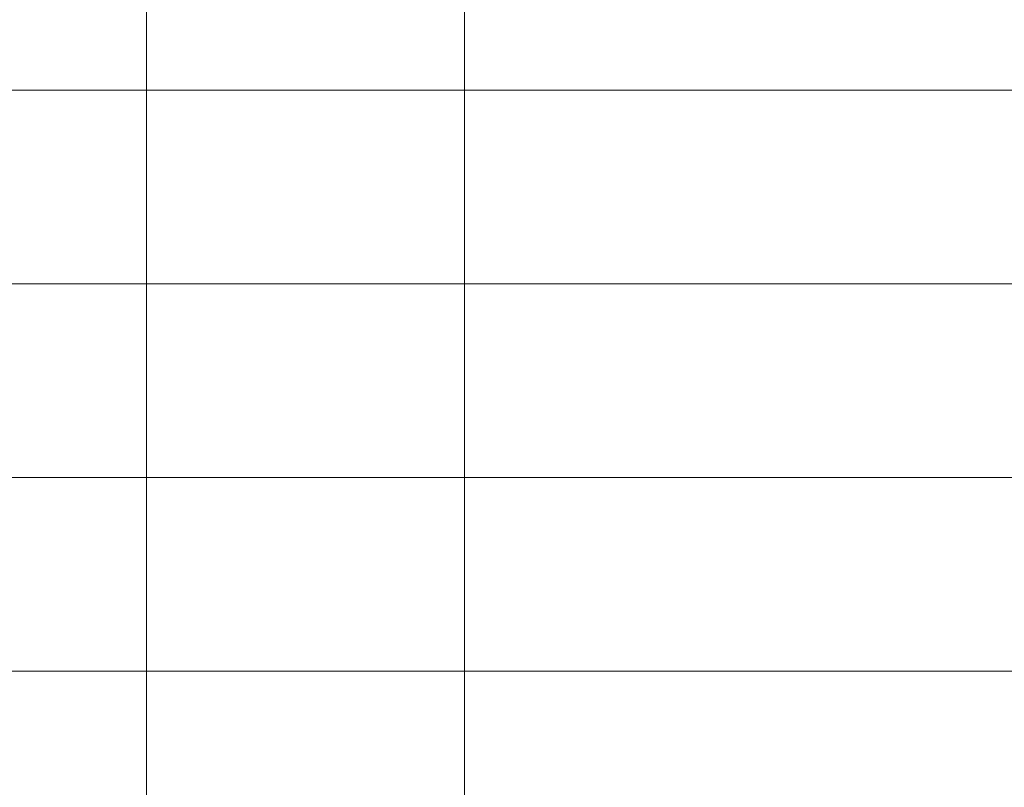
# Model space of a CAD drawing. Extents: x 0 to 1189, y 0 to 841.
# Tile 113 of 135: x 1026 to 1062, y 103 to 131. Entities that reach past the tile are written whole.
import ezdxf

# ---------------------------------------------------------------- set-up
doc = ezdxf.new("R2010")
doc.units = 0

msp = doc.modelspace()

# ---------------------------------------------------------------- linework, layer by layer
at = {"color": 7, "lineweight": 13}
for p, q in [((1030.5, 821), (1030.5, 76)), ((1042, 821), (1042, 76)), ((1169, 128), (989, 128)), ((1169, 121), (989, 121)), ((1169, 114), (989, 114)), ((1169, 107), (989, 107))]:
    msp.add_line(p, q, dxfattribs=at)

doc.saveas('drawing.dxf')
